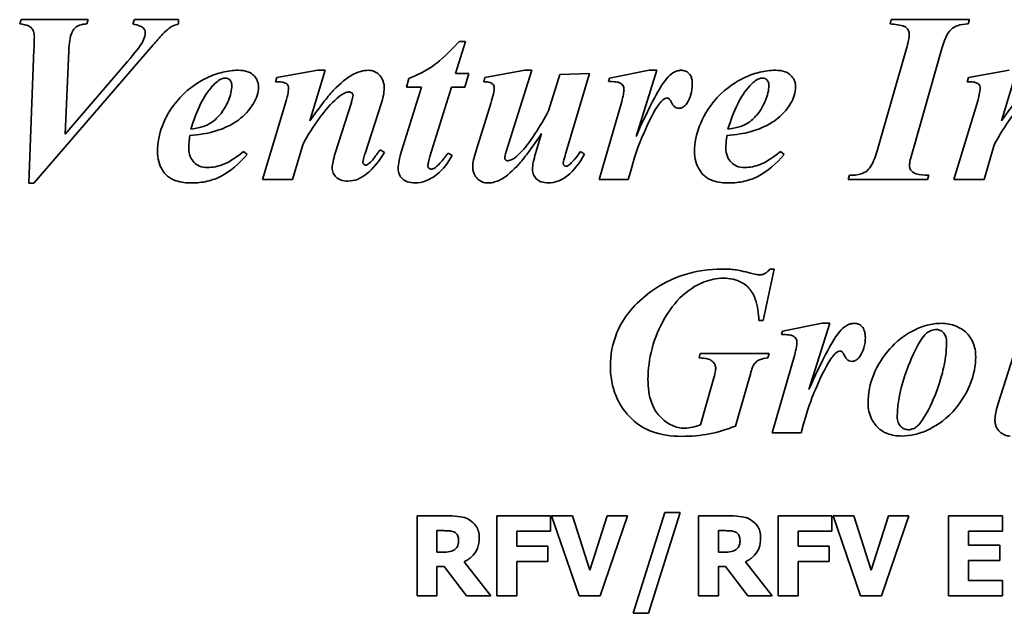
# Model space of a CAD drawing. Header units: millimetres. Extents: x 287 to 973, y 252 to 639.
# Tile 4 of 11: x 510 to 633, y 457 to 531. Entities that reach past the tile are written whole.
import ezdxf

# ---------------------------------------------------------------- set-up
doc = ezdxf.new("R2010")
doc.units = ezdxf.units.MM
doc.header["$LTSCALE"] = 3
doc.layers.add('Krawędzie widoczne(ISO)', color=7, linetype='Continuous', lineweight=35, true_color=0x262659)

msp = doc.modelspace()

# ---------------------------------------------------------------- linework, layer by layer
at = {"layer": 'Krawędzie widoczne(ISO)'}
for p, q in [((510.28, 530.91), (510.1, 530.37)), ((518.67, 530.91), (510.28, 530.91)), ((518.51, 530.37), (518.67, 530.91)), ((524.44, 530.91), (524.23, 530.37)), ((529.97, 530.91), (524.44, 530.91)), ((529.97, 530.37), (529.97, 530.91)), ((619.1, 530.91), (618.94, 530.37)), ((628.89, 530.91), (619.1, 530.91)), ((628.69, 530.37), (628.89, 530.91)), ((511.88, 527.18), (511.22, 510.45)), ((511.88, 510.45), (526.8, 527.78)), ((515.77, 516.59), (516.24, 527.02)), ((564.61, 524.17), (565.86, 528.19)), ((565.86, 528.19), (565.06, 528.19)), ((620.99, 527.31), (617.32, 514.5)), ((621.78, 514.5), (625.42, 527.31)), ((523.56, 525.66), (515.77, 516.59)), ((547.37, 524.58), (542.25, 523.7)), ((546.39, 518.26), (548.3, 524.58)), ((548.3, 524.58), (547.37, 524.58)), ((573.25, 524.58), (568.27, 523.7)), ((570.98, 514.57), (574.13, 524.58)), ((574.13, 524.58), (573.25, 524.58)), ((588.8, 524.58), (583.87, 523.6)), ((587.17, 516.3), (589.79, 524.58)), ((589.79, 524.58), (588.8, 524.58)), ((633.85, 524.58), (628.74, 523.7)), ((632.87, 518.26), (634.79, 524.58)), ((542.25, 523.7), (542.09, 523.14)), ((558.74, 523.57), (558.46, 522.47)), ((566.26, 524.17), (564.61, 524.17)), ((565.75, 522.47), (566.26, 524.17)), ((568.27, 523.7), (568.13, 523.14)), ((577.63, 524.04), (576.24, 519.53)), ((581.37, 524.17), (577.63, 524.04)), ((578.43, 514.37), (581.37, 524.17)), ((583.87, 523.6), (583.74, 523.18)), ((628.74, 523.7), (628.58, 523.14)), ((560.34, 522.47), (557.84, 514.48)), ((558.46, 522.47), (560.34, 522.47)), ((561.4, 513.81), (564.08, 522.47)), ((564.08, 522.47), (565.75, 522.47)), ((543.3, 520.35), (540.44, 510.91)), ((551.57, 520.55), (549.56, 514.22)), ((553.28, 514.17), (555.29, 520.38)), ((569.03, 520.45), (567.17, 514.55)), ((585.39, 520.68), (582.58, 510.91)), ((629.79, 520.35), (626.93, 510.91)), ((575.36, 516.69), (574.62, 514.19)), ((544.21, 510.91), (545.49, 515.28)), ((630.7, 510.91), (631.97, 515.28)), ((538.53, 514.04), (538.09, 514.42)), ((555.72, 514.32), (555.16, 514.65)), ((564.18, 513.91), (563.66, 514.24)), ((580.73, 514.08), (580.23, 514.42)), ((605.7, 514.04), (605.26, 514.42)), ((613.89, 511.45), (613.72, 510.91)), ((623.64, 510.91), (623.79, 511.45)), ((511.22, 510.45), (511.88, 510.45)), ((540.44, 510.91), (544.21, 510.91)), ((582.58, 510.91), (586.19, 510.91)), ((613.72, 510.91), (623.64, 510.91)), ((626.93, 510.91), (630.7, 510.91)), ((603.07, 493.31), (604.44, 499.73)), ((604.44, 499.73), (603.9, 499.73)), ((602.55, 493.31), (603.07, 493.31)), ((610.44, 492.95), (605.5, 491.97)), ((608.8, 484.67), (611.42, 492.95)), ((611.42, 492.95), (610.44, 492.95)), ((605.5, 491.97), (605.37, 491.54)), ((595.21, 489.16), (595.06, 488.62)), ((603.82, 489.16), (595.21, 489.16)), ((603.67, 488.62), (603.82, 489.16)), ((607.02, 489.04), (604.21, 479.27)), ((634.34, 488.82), (632.48, 482.92)), ((596.75, 485.56), (595.24, 480.27)), ((599.61, 480.11), (601.34, 486.07)), ((604.21, 479.27), (607.82, 479.27)), ((590.77, 469.32), (586.8, 456.7)), ((588.73, 456.7), (592.71, 469.32)), ((592.71, 469.32), (590.77, 469.32)), ((563.81, 468.87), (559.79, 468.87)), ((559.79, 468.87), (559.79, 458.87)), ((576.47, 468.87), (569.77, 468.87)), ((569.77, 468.87), (569.77, 458.87)), ((576.47, 466.97), (576.47, 468.87)), ((579.22, 468.87), (576.62, 468.87)), ((576.62, 468.87), (580.06, 458.87)), ((581.4, 462.09), (579.22, 468.87)), ((583.57, 468.87), (581.4, 462.09)), ((582.67, 458.87), (586.11, 468.87)), ((586.11, 468.87), (583.57, 468.87)), ((598.99, 468.87), (594.97, 468.87)), ((594.97, 468.87), (594.97, 458.87)), ((611.65, 468.87), (604.96, 468.87)), ((604.96, 468.87), (604.96, 458.87)), ((611.65, 466.97), (611.65, 468.87)), ((611.81, 468.87), (615.24, 458.87)), ((614.41, 468.87), (611.81, 468.87)), ((616.59, 462.09), (614.41, 468.87)), ((618.76, 468.87), (616.59, 462.09)), ((617.86, 458.87), (621.3, 468.87)), ((621.3, 468.87), (618.76, 468.87)), ((633.01, 468.87), (626.25, 468.87)), ((626.25, 468.87), (626.25, 458.87)), ((633.01, 466.97), (633.01, 468.87)), ((562.28, 464.34), (562.28, 467.03)), ((562.28, 467.03), (563.13, 467.03)), ((572.27, 466.97), (576.47, 466.97)), ((572.27, 465.08), (572.27, 466.97)), ((597.47, 464.34), (597.47, 467.03)), ((597.47, 467.03), (598.31, 467.03)), ((607.45, 465.08), (607.45, 466.97)), ((607.45, 466.97), (611.65, 466.97)), ((628.75, 465.21), (628.75, 466.97)), ((628.75, 466.97), (633.01, 466.97)), ((563.01, 464.34), (562.28, 464.34)), ((576.13, 465.08), (572.27, 465.08)), ((576.13, 463.17), (576.13, 465.08)), ((598.19, 464.34), (597.47, 464.34)), ((611.32, 465.08), (607.45, 465.08)), ((611.32, 463.17), (611.32, 465.08)), ((632.68, 465.21), (628.75, 465.21)), ((632.68, 463.3), (632.68, 465.21)), ((569.03, 458.87), (565.66, 463.13)), ((572.27, 463.17), (576.13, 463.17)), ((572.27, 458.87), (572.27, 463.17)), ((604.21, 458.87), (600.85, 463.13)), ((607.45, 458.87), (607.45, 463.17)), ((607.45, 463.17), (611.32, 463.17)), ((628.75, 460.78), (628.75, 463.3)), ((628.75, 463.3), (632.68, 463.3)), ((562.28, 462.54), (563.19, 462.54)), ((562.28, 458.87), (562.28, 462.54)), ((563.19, 462.54), (565.97, 458.87)), ((597.47, 458.87), (597.47, 462.54)), ((597.47, 462.54), (598.38, 462.54)), ((598.38, 462.54), (601.16, 458.87)), ((633.01, 460.78), (628.75, 460.78)), ((633.01, 458.87), (633.01, 460.78)), ((559.79, 458.87), (562.28, 458.87)), ((565.97, 458.87), (569.03, 458.87)), ((569.77, 458.87), (572.27, 458.87)), ((580.06, 458.87), (582.67, 458.87)), ((594.97, 458.87), (597.47, 458.87)), ((601.16, 458.87), (604.21, 458.87)), ((604.96, 458.87), (607.45, 458.87)), ((615.24, 458.87), (617.86, 458.87)), ((626.25, 458.87), (633.01, 458.87)), ((586.8, 456.7), (588.73, 456.7))]:
    msp.add_line(p, q, dxfattribs=at)
for points, knots in [([(510.1, 530.37), (510.52, 530.33), (510.91, 530.26), (511.4, 530.03), (511.51, 529.93), (511.68, 529.74), (511.76, 529.6), (511.9, 529.22), (511.93, 528.96), (511.93, 528.72)], [-0.1992118, -0.1992118, -0.1992118, -0.1992118, -0.1516795, -0.1516795, -0.1217165, -0.1217165, -0.0742322, -0.0742322, 0, 0, 0, 0]), ([(516.24, 527.02), (516.28, 527.94), (516.39, 528.74), (516.72, 529.52), (516.84, 529.69), (517.16, 530), (517.35, 530.12), (517.87, 530.32), (518.19, 530.37), (518.51, 530.37)], [-0.375762, -0.375762, -0.375762, -0.375762, -0.2301601, -0.2301601, -0.1659502, -0.1659502, -0.0955956, -0.0955956, 0, 0, 0, 0]), ([(524.23, 530.37), (524.56, 530.31), (524.91, 530.23), (525.32, 530.05), (525.45, 529.97), (525.63, 529.77), (525.7, 529.68), (525.78, 529.48), (525.8, 529.38), (525.8, 529.27)], [-0.2079064, -0.2079064, -0.2079064, -0.2079064, -0.1149102, -0.1149102, -0.0645977, -0.0645977, -0.031952, -0.031952, 0, 0, 0, 0]), ([(526.8, 527.78), (527.16, 528.21), (527.58, 528.68), (528.24, 529.36), (528.55, 529.65), (528.8, 529.84)], [-0.2378164, -0.2378164, -0.2378164, -0.2378164, -0.0966597, -0.0966597, 0, 0, 0, 0]), ([(528.8, 529.84), (528.96, 529.97), (529.13, 530.06), (529.52, 530.24), (529.74, 530.31), (529.97, 530.37)], [-0.1277721, -0.1277721, -0.1277721, -0.1277721, -0.0683533, -0.0683533, 0, 0, 0, 0]), ([(618.94, 530.37), (619.52, 530.33), (620.27, 530.25), (620.79, 530.04), (620.92, 529.98), (621.14, 529.76), (621.21, 529.65), (621.31, 529.39), (621.34, 529.24), (621.34, 529.09)], [-0.4248752, -0.4248752, -0.4248752, -0.4248752, -0.1383559, -0.1383559, -0.0839006, -0.0839006, -0.0454102, -0.0454102, 0, 0, 0, 0]), ([(625.42, 527.31), (625.61, 527.97), (625.85, 528.65), (626.29, 529.37), (626.44, 529.58), (626.76, 529.86), (626.98, 530.03), (627.76, 530.31), (628.24, 530.37), (628.69, 530.37)], [-0.7774323, -0.7774323, -0.7774323, -0.7774323, -0.4024771, -0.4024771, -0.2498261, -0.2498261, -0.1358414, -0.1358414, 0, 0, 0, 0]), ([(511.93, 528.72), (511.93, 528.68), (511.92, 528.43), (511.9, 527.96), (511.89, 527.5), (511.88, 527.18)], [-0.1371577, -0.1371577, -0.1371577, -0.1371577, -0.0958801, -0.0958801, 0, 0, 0, 0]), ([(525.8, 529.27), (525.8, 529.09), (525.76, 528.9), (525.61, 528.41), (525.47, 528.15), (525.19, 527.61), (524.51, 526.76), (523.56, 525.66)], [-0.5306573, -0.5306573, -0.5306573, -0.5306573, -0.4962916, -0.4962916, -0.4364403, -0.4364403, 0, 0, 0, 0]), ([(621.34, 529.09), (621.34, 528.85), (621.3, 528.58), (621.19, 528.01), (621.09, 527.64), (620.99, 527.31)], [-0.1747619, -0.1747619, -0.1747619, -0.1747619, -0.103463, -0.103463, 0, 0, 0, 0]), ([(565.06, 528.19), (563.31, 526.26), (562.32, 525.51), (560.9, 524.51), (559.83, 523.99), (558.74, 523.57)], [-0.5204092, -0.5204092, -0.5204092, -0.5204092, -0.3508258, -0.3508258, 0, 0, 0, 0]), ([(537.43, 524.58), (536.77, 524.58), (536.12, 524.5), (534.81, 524.18), (534.15, 523.94), (532.63, 523.21), (531.34, 522.45), (528.93, 519.87), (528.28, 518.5), (527.54, 516.6), (527.32, 515.52), (527.32, 514.4)], [-1.228759, -1.228759, -1.228759, -1.228759, -1.055513, -1.055513, -0.873161, -0.873161, -0.610676, -0.610676, -0.335466, -0.335466, 0, 0, 0, 0]), ([(539.95, 522.51), (539.95, 522.66), (539.94, 522.81), (539.88, 523.1), (539.83, 523.23), (539.67, 523.6), (539.51, 523.81), (539.21, 524.08), (539.01, 524.26), (538.26, 524.54), (537.84, 524.58), (537.43, 524.58)], [-0.6846461, -0.6846461, -0.6846461, -0.6846461, -0.5632578, -0.5632578, -0.4480448, -0.4480448, -0.2376003, -0.2376003, -0.1217562, -0.1217562, 0, 0, 0, 0]), ([(553.71, 524.58), (553.39, 524.58), (553.08, 524.53), (552.3, 524.32), (551.92, 524.13), (551.03, 523.67), (550.19, 522.95), (549.31, 522.05)], [-0.4978925, -0.4978925, -0.4978925, -0.4978925, -0.4510378, -0.4510378, -0.3775823, -0.3775823, 0, 0, 0, 0]), ([(555.68, 522.36), (555.68, 522.54), (555.67, 522.72), (555.6, 523.07), (555.55, 523.23), (555.38, 523.63), (555.22, 523.85), (554.84, 524.22), (554.65, 524.35), (554.2, 524.54), (553.96, 524.58), (553.71, 524.58)], [-0.3473256, -0.3473256, -0.3473256, -0.3473256, -0.2884396, -0.2884396, -0.2338179, -0.2338179, -0.1457627, -0.1457627, -0.0746577, -0.0746577, 0, 0, 0, 0]), ([(592.86, 524.58), (592.71, 524.58), (592.57, 524.56), (592.28, 524.49), (592.14, 524.44), (591.7, 524.22), (591.43, 524), (591.19, 523.75)], [-0.191348, -0.191348, -0.191348, -0.191348, -0.1478674, -0.1478674, -0.1028004, -0.1028004, 0, 0, 0, 0]), ([(594.21, 522.85), (594.21, 523.02), (594.2, 523.19), (594.15, 523.51), (594.11, 523.65), (593.95, 524), (593.84, 524.14), (593.63, 524.34), (593.51, 524.43), (593.2, 524.55), (593.03, 524.58), (592.86, 524.58)], [-0.1940248, -0.1940248, -0.1940248, -0.1940248, -0.1645866, -0.1645866, -0.1389763, -0.1389763, -0.098568, -0.098568, -0.0523338, -0.0523338, 0, 0, 0, 0]), ([(604.61, 524.58), (603.95, 524.58), (603.3, 524.5), (601.98, 524.18), (601.33, 523.94), (599.8, 523.21), (598.51, 522.45), (596.11, 519.87), (595.46, 518.5), (594.72, 516.6), (594.49, 515.52), (594.49, 514.4)], [-1.228759, -1.228759, -1.228759, -1.228759, -1.055513, -1.055513, -0.873161, -0.873161, -0.610676, -0.610676, -0.335466, -0.335466, 0, 0, 0, 0]), ([(607.12, 522.51), (607.12, 522.66), (607.11, 522.81), (607.05, 523.1), (607.01, 523.23), (606.84, 523.6), (606.68, 523.81), (606.39, 524.08), (606.18, 524.26), (605.44, 524.54), (605.01, 524.58), (604.61, 524.58)], [-0.6846461, -0.6846461, -0.6846461, -0.6846461, -0.5632578, -0.5632578, -0.4480448, -0.4480448, -0.2376003, -0.2376003, -0.1217562, -0.1217562, 0, 0, 0, 0]), ([(534.21, 522.62), (534.4, 522.83), (534.6, 523.03), (534.99, 523.33), (535.19, 523.45), (535.52, 523.57), (535.66, 523.6), (535.8, 523.6)], [-0.1897526, -0.1897526, -0.1897526, -0.1897526, -0.1069357, -0.1069357, -0.0417403, -0.0417403, 0, 0, 0, 0]), ([(535.8, 523.6), (535.91, 523.6), (536.03, 523.58), (536.23, 523.5), (536.31, 523.44), (536.43, 523.32), (536.5, 523.24), (536.6, 522.99), (536.62, 522.85), (536.62, 522.72)], [-0.2132499, -0.2132499, -0.2132499, -0.2132499, -0.1425627, -0.1425627, -0.0811032, -0.0811032, -0.0404428, -0.0404428, 0, 0, 0, 0]), ([(591.19, 523.75), (590.63, 523.17), (589.99, 522.08), (588.71, 519.69), (587.85, 517.84), (587.17, 516.3)], [-0.8064157, -0.8064157, -0.8064157, -0.8064157, -0.5068713, -0.5068713, 0, 0, 0, 0]), ([(601.39, 522.62), (601.57, 522.83), (601.78, 523.03), (602.17, 523.33), (602.36, 523.45), (602.7, 523.57), (602.83, 523.6), (602.97, 523.6)], [-0.1897526, -0.1897526, -0.1897526, -0.1897526, -0.1069357, -0.1069357, -0.0417403, -0.0417403, 0, 0, 0, 0]), ([(602.97, 523.6), (603.09, 523.6), (603.2, 523.58), (603.4, 523.5), (603.48, 523.44), (603.6, 523.32), (603.67, 523.24), (603.77, 522.99), (603.79, 522.85), (603.79, 522.72)], [-0.2132499, -0.2132499, -0.2132499, -0.2132499, -0.1425627, -0.1425627, -0.0811032, -0.0811032, -0.0404428, -0.0404428, 0, 0, 0, 0]), ([(536.62, 522.72), (536.62, 522.07), (536.45, 521.42), (536.02, 520.39), (535.66, 519.62), (534.84, 518.69), (534.39, 518.22), (533.48, 517.69), (532.88, 517.42), (531.5, 517.21)], [-6.211768, -6.211768, -6.211768, -6.211768, -3.252357, -3.252357, -1.164958, -1.164958, -0.41972, -0.41972, 0, 0, 0, 0]), ([(531.5, 517.21), (531.82, 518.28), (532.22, 519.37), (533.12, 521.17), (533.61, 521.96), (534.21, 522.62)], [-0.6037351, -0.6037351, -0.6037351, -0.6037351, -0.2687179, -0.2687179, 0, 0, 0, 0]), ([(539.33, 520.42), (539.53, 520.74), (539.69, 521.08), (539.9, 521.79), (539.95, 522.15), (539.95, 522.51)], [-0.2221561, -0.2221561, -0.2221561, -0.2221561, -0.1084602, -0.1084602, 0, 0, 0, 0]), ([(542.09, 523.14), (542.37, 523.14), (542.67, 523.14), (543.02, 523.09), (543.17, 523.06), (543.41, 522.94), (543.48, 522.89), (543.58, 522.79), (543.63, 522.73), (543.71, 522.54), (543.72, 522.44), (543.72, 522.34)], [-0.4161438, -0.4161438, -0.4161438, -0.4161438, -0.2082954, -0.2082954, -0.1097549, -0.1097549, -0.0606192, -0.0606192, -0.0301452, -0.0301452, 0, 0, 0, 0]), ([(543.72, 522.34), (543.72, 522.11), (543.67, 521.82), (543.53, 521.16), (543.41, 520.73), (543.3, 520.35)], [-0.2008489, -0.2008489, -0.2008489, -0.2008489, -0.1187848, -0.1187848, 0, 0, 0, 0]), ([(555.29, 520.38), (555.41, 520.73), (555.51, 521.1), (555.64, 521.75), (555.68, 522.06), (555.68, 522.36)], [-0.200432, -0.200432, -0.200432, -0.200432, -0.0900148, -0.0900148, 0, 0, 0, 0]), ([(568.13, 523.14), (568.31, 523.14), (568.52, 523.14), (568.85, 523.09), (568.94, 523.06), (569.12, 522.97), (569.2, 522.92), (569.34, 522.78), (569.37, 522.71), (569.43, 522.57), (569.44, 522.48), (569.44, 522.39)], [-0.0972648, -0.0972648, -0.0972648, -0.0972648, -0.07652705, -0.07652705, -0.05940853, -0.05940853, -0.0436281, -0.0436281, -0.02707134, -0.02707134, 0, 0, 0, 0]), ([(569.44, 522.39), (569.44, 522.2), (569.4, 521.93), (569.26, 521.27), (569.14, 520.83), (569.03, 520.45)], [-0.2015755, -0.2015755, -0.2015755, -0.2015755, -0.1175559, -0.1175559, 0, 0, 0, 0]), ([(583.74, 523.18), (584.02, 523.18), (584.38, 523.17), (584.87, 523.11), (585, 523.08), (585.24, 522.97), (585.35, 522.89), (585.51, 522.72), (585.57, 522.64), (585.65, 522.41), (585.67, 522.27), (585.67, 522.13)], [-0.2037083, -0.2037083, -0.2037083, -0.2037083, -0.1486692, -0.1486692, -0.1086553, -0.1086553, -0.0723928, -0.0723928, -0.0416562, -0.0416562, 0, 0, 0, 0]), ([(585.67, 522.13), (585.67, 521.99), (585.64, 521.79), (585.54, 521.3), (585.46, 520.96), (585.39, 520.68)], [-0.1497107, -0.1497107, -0.1497107, -0.1497107, -0.0879704, -0.0879704, 0, 0, 0, 0]), ([(593.53, 520.45), (593.76, 520.78), (593.93, 521.15), (594.16, 521.96), (594.21, 522.41), (594.21, 522.85)], [-0.2550097, -0.2550097, -0.2550097, -0.2550097, -0.1328158, -0.1328158, 0, 0, 0, 0]), ([(603.79, 522.72), (603.79, 522.07), (603.62, 521.42), (603.2, 520.39), (602.83, 519.62), (602.01, 518.69), (601.56, 518.22), (600.65, 517.69), (600.06, 517.42), (598.67, 517.21)], [-6.211768, -6.211768, -6.211768, -6.211768, -3.252357, -3.252357, -1.164958, -1.164958, -0.41972, -0.41972, 0, 0, 0, 0]), ([(598.67, 517.21), (598.99, 518.28), (599.39, 519.37), (600.29, 521.17), (600.78, 521.96), (601.39, 522.62)], [-0.6037351, -0.6037351, -0.6037351, -0.6037351, -0.2687179, -0.2687179, 0, 0, 0, 0]), ([(606.5, 520.42), (606.7, 520.74), (606.86, 521.08), (607.07, 521.79), (607.12, 522.15), (607.12, 522.51)], [-0.2221561, -0.2221561, -0.2221561, -0.2221561, -0.1084602, -0.1084602, 0, 0, 0, 0]), ([(628.58, 523.14), (628.86, 523.14), (629.16, 523.14), (629.51, 523.09), (629.66, 523.06), (629.89, 522.94), (629.97, 522.89), (630.07, 522.79), (630.12, 522.73), (630.2, 522.54), (630.21, 522.44), (630.21, 522.34)], [-0.4161438, -0.4161438, -0.4161438, -0.4161438, -0.2082954, -0.2082954, -0.1097549, -0.1097549, -0.0606192, -0.0606192, -0.0301452, -0.0301452, 0, 0, 0, 0]), ([(630.21, 522.34), (630.2, 522.11), (630.15, 521.82), (630.01, 521.16), (629.9, 520.73), (629.79, 520.35)], [-0.2008489, -0.2008489, -0.2008489, -0.2008489, -0.1187848, -0.1187848, 0, 0, 0, 0]), ([(545.49, 515.28), (546.12, 516.44), (546.83, 517.61), (548.26, 519.54), (548.99, 520.38), (549.8, 521.1)], [-0.7213617, -0.7213617, -0.7213617, -0.7213617, -0.3251941, -0.3251941, 0, 0, 0, 0]), ([(549.31, 522.05), (548.91, 521.62), (548.45, 521.04), (547.53, 519.85), (546.92, 519.01), (546.39, 518.26)], [-0.4494158, -0.4494158, -0.4494158, -0.4494158, -0.2776238, -0.2776238, 0, 0, 0, 0]), ([(549.8, 521.1), (550.18, 521.43), (550.55, 521.68), (551.02, 521.84), (551.15, 521.87), (551.29, 521.87)], [-0.1479695, -0.1479695, -0.1479695, -0.1479695, -0.0404399, -0.0404399, 0, 0, 0, 0]), ([(551.29, 521.87), (551.33, 521.87), (551.37, 521.87), (551.45, 521.85), (551.49, 521.83), (551.6, 521.78), (551.65, 521.74), (551.71, 521.67), (551.74, 521.63), (551.77, 521.55), (551.78, 521.51), (551.78, 521.46)], [-0.05561786, -0.05561786, -0.05561786, -0.05561786, -0.04808331, -0.04808331, -0.04080598, -0.04080598, -0.02706632, -0.02706632, -0.01340077, -0.01340077, 0, 0, 0, 0]), ([(551.78, 521.46), (551.78, 521.35), (551.76, 521.21), (551.68, 520.91), (551.62, 520.72), (551.57, 520.55)], [-0.09345055, -0.09345055, -0.09345055, -0.09345055, -0.05423203, -0.05423203, 0, 0, 0, 0]), ([(586.19, 510.91), (587.09, 514.1), (587.44, 515.06), (588.12, 516.68), (588.93, 518.57), (590.02, 520.37), (590.3, 520.66), (590.55, 520.9), (590.65, 520.98), (590.75, 521.04)], [-0.3211236, -0.3211236, -0.3211236, -0.3211236, -0.1898487, -0.1898487, -0.0911938, -0.0911938, -0.0335857, -0.0335857, 0, 0, 0, 0]), ([(590.75, 521.04), (590.8, 521.06), (590.85, 521.08), (590.95, 521.11), (591, 521.12), (591.04, 521.12)], [-0.03066802, -0.03066802, -0.03066802, -0.03066802, -0.01406282, -0.01406282, 0, 0, 0, 0]), ([(591.04, 521.12), (591.08, 521.12), (591.11, 521.11), (591.17, 521.1), (591.2, 521.08), (591.26, 521.05), (591.28, 521.03), (591.39, 520.94), (591.52, 520.72), (591.73, 520.33), (591.8, 520.2), (592, 520), (592.09, 519.94), (592.31, 519.85), (592.44, 519.83), (592.56, 519.83)], [-0.5711365, -0.5711365, -0.5711365, -0.5711365, -0.4968443, -0.4968443, -0.4189069, -0.4189069, -0.3569699, -0.3569699, -0.1232072, -0.1232072, -0.0715777, -0.0715777, -0.0381327, -0.0381327, 0, 0, 0, 0]), ([(631.97, 515.28), (632.6, 516.44), (633.31, 517.61), (634.74, 519.54), (635.48, 520.38), (636.29, 521.1)], [-0.7213617, -0.7213617, -0.7213617, -0.7213617, -0.3251941, -0.3251941, 0, 0, 0, 0]), ([(635.8, 522.05), (635.4, 521.62), (634.94, 521.04), (634.02, 519.85), (633.41, 519.01), (632.87, 518.26)], [-0.4494158, -0.4494158, -0.4494158, -0.4494158, -0.2776238, -0.2776238, 0, 0, 0, 0]), ([(534.26, 516.89), (536.02, 517.37), (537.05, 518.08), (538.21, 518.92), (538.83, 519.61), (539.33, 520.42)], [-0.4286215, -0.4286215, -0.4286215, -0.4286215, -0.2839935, -0.2839935, 0, 0, 0, 0]), ([(592.56, 519.83), (592.65, 519.83), (592.74, 519.84), (592.91, 519.89), (593, 519.93), (593.26, 520.1), (593.41, 520.27), (593.53, 520.45)], [-0.1190473, -0.1190473, -0.1190473, -0.1190473, -0.0922739, -0.0922739, -0.0646918, -0.0646918, 0, 0, 0, 0]), ([(601.44, 516.89), (603.19, 517.37), (604.23, 518.08), (605.39, 518.92), (606.01, 519.61), (606.5, 520.42)], [-0.4286215, -0.4286215, -0.4286215, -0.4286215, -0.2839935, -0.2839935, 0, 0, 0, 0]), ([(576.24, 519.53), (575.72, 518.55), (575.14, 517.55), (574.05, 515.89), (573.5, 515.14), (572.91, 514.48)], [-0.598089, -0.598089, -0.598089, -0.598089, -0.2642109, -0.2642109, 0, 0, 0, 0]), ([(531.24, 514.86), (531.24, 515.09), (531.25, 515.34), (531.3, 515.86), (531.33, 516.16), (531.37, 516.45)], [-0.1565889, -0.1565889, -0.1565889, -0.1565889, -0.0872414, -0.0872414, 0, 0, 0, 0]), ([(531.37, 516.45), (531.91, 516.49), (532.47, 516.55), (533.42, 516.69), (533.86, 516.78), (534.26, 516.89)], [-0.2882308, -0.2882308, -0.2882308, -0.2882308, -0.12621, -0.12621, 0, 0, 0, 0]), ([(572.6, 512.93), (572.96, 513.34), (573.4, 513.93), (574.26, 515.1), (574.85, 515.94), (575.36, 516.69)], [-0.4330656, -0.4330656, -0.4330656, -0.4330656, -0.2721817, -0.2721817, 0, 0, 0, 0]), ([(598.41, 514.86), (598.41, 515.09), (598.43, 515.34), (598.47, 515.86), (598.5, 516.16), (598.54, 516.45)], [-0.1565889, -0.1565889, -0.1565889, -0.1565889, -0.0872414, -0.0872414, 0, 0, 0, 0]), ([(598.54, 516.45), (599.08, 516.49), (599.64, 516.55), (600.59, 516.69), (601.03, 516.78), (601.44, 516.89)], [-0.2882308, -0.2882308, -0.2882308, -0.2882308, -0.12621, -0.12621, 0, 0, 0, 0]), ([(533.59, 512.43), (533.25, 512.43), (532.9, 512.48), (532.32, 512.72), (532.09, 512.88), (531.74, 513.23), (531.56, 513.46), (531.29, 514.13), (531.24, 514.49), (531.24, 514.86)], [-0.5202129, -0.5202129, -0.5202129, -0.5202129, -0.3524179, -0.3524179, -0.2158179, -0.2158179, -0.1096815, -0.1096815, 0, 0, 0, 0]), ([(600.77, 512.43), (600.42, 512.43), (600.08, 512.48), (599.49, 512.72), (599.27, 512.88), (598.91, 513.23), (598.73, 513.46), (598.47, 514.13), (598.41, 514.49), (598.41, 514.86)], [-0.5202129, -0.5202129, -0.5202129, -0.5202129, -0.3524179, -0.3524179, -0.2158179, -0.2158179, -0.1096815, -0.1096815, 0, 0, 0, 0]), ([(527.32, 514.4), (527.32, 513.99), (527.37, 513.58), (527.59, 512.79), (527.75, 512.43), (528.26, 511.62), (528.53, 511.39), (528.89, 511.09), (529.25, 510.9), (530.27, 510.56), (530.99, 510.5), (531.66, 510.5)], [-0.3688304, -0.3688304, -0.3688304, -0.3688304, -0.3546149, -0.3546149, -0.3407771, -0.3407771, -0.3219657, -0.3219657, -0.2014899, -0.2014899, 0, 0, 0, 0]), ([(531.66, 510.5), (532.29, 510.5), (532.91, 510.56), (534.24, 510.87), (534.8, 511.1), (536.41, 511.92), (537.53, 512.92), (538.53, 514.04)], [-0.7445696, -0.7445696, -0.7445696, -0.7445696, -0.6085463, -0.6085463, -0.4502713, -0.4502713, 0, 0, 0, 0]), ([(538.09, 514.42), (536.79, 513.37), (535.98, 512.98), (534.9, 512.56), (534.26, 512.43), (533.59, 512.43)], [-0.3495432, -0.3495432, -0.3495432, -0.3495432, -0.1992159, -0.1992159, 0, 0, 0, 0]), ([(549.56, 514.22), (549.45, 513.88), (549.35, 513.5), (549.23, 512.91), (549.18, 512.62), (549.18, 512.38)], [-0.1829161, -0.1829161, -0.1829161, -0.1829161, -0.074158, -0.074158, 0, 0, 0, 0]), ([(551.14, 510.73), (551.55, 510.73), (551.95, 510.8), (552.75, 511.11), (553.13, 511.35), (554.34, 512.3), (555.08, 513.27), (555.72, 514.32)], [-0.6565687, -0.6565687, -0.6565687, -0.6565687, -0.5184327, -0.5184327, -0.3669549, -0.3669549, 0, 0, 0, 0]), ([(553.02, 513.11), (553.02, 513.21), (553.06, 513.38), (553.14, 513.71), (553.22, 513.97), (553.28, 514.17)], [-0.1036539, -0.1036539, -0.1036539, -0.1036539, -0.0655189, -0.0655189, 0, 0, 0, 0]), ([(554.74, 514.04), (554.57, 513.81), (554.39, 513.58), (554.04, 513.18), (553.86, 513), (553.67, 512.85)], [-0.1591521, -0.1591521, -0.1591521, -0.1591521, -0.0729615, -0.0729615, 0, 0, 0, 0]), ([(555.16, 514.65), (555.08, 514.53), (554.99, 514.41), (554.85, 514.22), (554.79, 514.12), (554.74, 514.04)], [-0.07122123, -0.07122123, -0.07122123, -0.07122123, -0.02847012, -0.02847012, 0, 0, 0, 0]), ([(557.84, 514.48), (557.72, 514.09), (557.61, 513.67), (557.48, 512.95), (557.43, 512.61), (557.43, 512.29)], [-0.2199225, -0.2199225, -0.2199225, -0.2199225, -0.0959956, -0.0959956, 0, 0, 0, 0]), ([(559.54, 510.5), (560.01, 510.5), (560.46, 510.59), (561.33, 510.93), (561.81, 511.2), (563.05, 512.18), (563.68, 513.04), (564.18, 513.91)], [-0.6448469, -0.6448469, -0.6448469, -0.6448469, -0.4732827, -0.4732827, -0.3005123, -0.3005123, 0, 0, 0, 0]), ([(561.14, 512.59), (561.14, 512.76), (561.17, 512.94), (561.26, 513.34), (561.33, 513.59), (561.4, 513.81)], [-0.1211799, -0.1211799, -0.1211799, -0.1211799, -0.0713406, -0.0713406, 0, 0, 0, 0]), ([(563.66, 514.24), (563.4, 513.87), (563.11, 513.49), (562.6, 512.91), (562.35, 512.64), (562.09, 512.44)], [-0.233725, -0.233725, -0.233725, -0.233725, -0.0986268, -0.0986268, 0, 0, 0, 0]), ([(567.17, 514.55), (567.05, 514.18), (566.93, 513.79), (566.79, 513.12), (566.75, 512.81), (566.75, 512.52)], [-0.2034179, -0.2034179, -0.2034179, -0.2034179, -0.0865957, -0.0865957, 0, 0, 0, 0]), ([(570.75, 513.6), (570.75, 513.7), (570.77, 513.84), (570.85, 514.16), (570.92, 514.38), (570.98, 514.57)], [-0.100765, -0.100765, -0.100765, -0.100765, -0.0584623, -0.0584623, 0, 0, 0, 0]), ([(570.85, 513.39), (570.83, 513.4), (570.81, 513.42), (570.79, 513.45), (570.78, 513.47), (570.76, 513.53), (570.75, 513.56), (570.75, 513.6)], [-0.02437724, -0.02437724, -0.02437724, -0.02437724, -0.01770745, -0.01770745, -0.01130968, -0.01130968, 0, 0, 0, 0]), ([(572.91, 514.48), (572.63, 514.18), (572.29, 513.85), (571.8, 513.5), (571.62, 513.39), (571.34, 513.3), (571.23, 513.28), (571.13, 513.28)], [-0.2137635, -0.2137635, -0.2137635, -0.2137635, -0.0899896, -0.0899896, -0.0315516, -0.0315516, 0, 0, 0, 0]), ([(574.62, 514.19), (574.51, 513.83), (574.4, 513.45), (574.27, 512.79), (574.23, 512.48), (574.23, 512.18)], [-0.2023507, -0.2023507, -0.2023507, -0.2023507, -0.0884667, -0.0884667, 0, 0, 0, 0]), ([(576.21, 510.5), (576.62, 510.5), (577.03, 510.57), (577.83, 510.88), (578.22, 511.11), (579.42, 512.06), (580.13, 513.03), (580.73, 514.08)], [-0.6531867, -0.6531867, -0.6531867, -0.6531867, -0.5130347, -0.5130347, -0.3619517, -0.3619517, 0, 0, 0, 0]), ([(578.07, 512.93), (578.07, 512.99), (578.1, 513.15), (578.23, 513.68), (578.35, 514.08), (578.43, 514.37)], [-0.1603165, -0.1603165, -0.1603165, -0.1603165, -0.0913805, -0.0913805, 0, 0, 0, 0]), ([(580.23, 514.42), (579.98, 514.07), (579.7, 513.7), (579.23, 513.14), (579.01, 512.91), (578.8, 512.75)], [-0.1872972, -0.1872972, -0.1872972, -0.1872972, -0.0782618, -0.0782618, 0, 0, 0, 0]), ([(594.49, 514.4), (594.49, 513.99), (594.54, 513.58), (594.76, 512.79), (594.93, 512.43), (595.44, 511.62), (595.71, 511.39), (596.06, 511.09), (596.42, 510.9), (597.44, 510.56), (598.17, 510.5), (598.84, 510.5)], [-0.3688304, -0.3688304, -0.3688304, -0.3688304, -0.3546149, -0.3546149, -0.3407771, -0.3407771, -0.3219657, -0.3219657, -0.2014899, -0.2014899, 0, 0, 0, 0]), ([(598.84, 510.5), (599.46, 510.5), (600.09, 510.56), (601.41, 510.87), (601.97, 511.1), (603.59, 511.92), (604.7, 512.92), (605.7, 514.04)], [-0.7445696, -0.7445696, -0.7445696, -0.7445696, -0.6085463, -0.6085463, -0.4502713, -0.4502713, 0, 0, 0, 0]), ([(605.26, 514.42), (603.96, 513.37), (603.16, 512.98), (602.07, 512.56), (601.43, 512.43), (600.77, 512.43)], [-0.3495432, -0.3495432, -0.3495432, -0.3495432, -0.1992159, -0.1992159, 0, 0, 0, 0]), ([(617.32, 514.5), (617.12, 513.82), (616.87, 513.13), (616.34, 512.26), (616.16, 512.09), (615.85, 511.84), (615.6, 511.72), (614.88, 511.49), (614.36, 511.45), (613.89, 511.45)], [-0.31999, -0.31999, -0.31999, -0.31999, -0.2636309, -0.2636309, -0.2248318, -0.2248318, -0.1428254, -0.1428254, 0, 0, 0, 0]), ([(621.37, 512.69), (621.37, 512.85), (621.41, 513.1), (621.55, 513.73), (621.67, 514.15), (621.78, 514.5)], [-0.1937313, -0.1937313, -0.1937313, -0.1937313, -0.1104222, -0.1104222, 0, 0, 0, 0]), ([(549.18, 512.38), (549.18, 512.26), (549.19, 512.15), (549.23, 511.94), (549.26, 511.84), (549.39, 511.54), (549.51, 511.38), (549.77, 511.13), (549.94, 510.99), (550.51, 510.77), (550.83, 510.73), (551.14, 510.73)], [-0.4447939, -0.4447939, -0.4447939, -0.4447939, -0.3764154, -0.3764154, -0.3110051, -0.3110051, -0.1826181, -0.1826181, -0.0935196, -0.0935196, 0, 0, 0, 0]), ([(553.36, 512.72), (553.34, 512.72), (553.32, 512.72), (553.29, 512.73), (553.27, 512.74), (553.2, 512.78), (553.16, 512.81), (553.1, 512.88), (553.07, 512.93), (553.03, 513.02), (553.02, 513.06), (553.02, 513.11)], [-0.05299147, -0.05299147, -0.05299147, -0.05299147, -0.04814797, -0.04814797, -0.04298982, -0.04298982, -0.02991444, -0.02991444, -0.01447669, -0.01447669, 0, 0, 0, 0]), ([(553.67, 512.85), (553.62, 512.81), (553.56, 512.77), (553.45, 512.73), (553.41, 512.72), (553.36, 512.72)], [-0.03423187, -0.03423187, -0.03423187, -0.03423187, -0.01359658, -0.01359658, 0, 0, 0, 0]), ([(557.43, 512.29), (557.43, 512.17), (557.44, 512.04), (557.49, 511.79), (557.53, 511.68), (557.67, 511.36), (557.79, 511.18), (558.06, 510.92), (558.24, 510.77), (558.86, 510.54), (559.2, 510.5), (559.54, 510.5)], [-0.5064944, -0.5064944, -0.5064944, -0.5064944, -0.4223526, -0.4223526, -0.342764, -0.342764, -0.1966931, -0.1966931, -0.1008943, -0.1008943, 0, 0, 0, 0]), ([(561.57, 512.23), (561.53, 512.23), (561.49, 512.23), (561.42, 512.25), (561.39, 512.26), (561.31, 512.31), (561.26, 512.34), (561.2, 512.4), (561.18, 512.44), (561.15, 512.51), (561.14, 512.55), (561.14, 512.59)], [-0.05769548, -0.05769548, -0.05769548, -0.05769548, -0.0480442, -0.0480442, -0.0385285, -0.0385285, -0.02388626, -0.02388626, -0.01196681, -0.01196681, 0, 0, 0, 0]), ([(562.09, 512.44), (562.01, 512.37), (561.92, 512.32), (561.74, 512.25), (561.65, 512.23), (561.57, 512.23)], [-0.05775888, -0.05775888, -0.05775888, -0.05775888, -0.02593701, -0.02593701, 0, 0, 0, 0]), ([(566.75, 512.52), (566.75, 512.37), (566.76, 512.21), (566.82, 511.92), (566.86, 511.78), (567.02, 511.41), (567.17, 511.2), (567.53, 510.86), (567.72, 510.73), (568.17, 510.54), (568.41, 510.5), (568.66, 510.5)], [-0.3141795, -0.3141795, -0.3141795, -0.3141795, -0.2673241, -0.2673241, -0.2233414, -0.2233414, -0.1453083, -0.1453083, -0.0745191, -0.0745191, 0, 0, 0, 0]), ([(568.66, 510.5), (568.94, 510.5), (569.22, 510.54), (569.92, 510.74), (570.25, 510.92), (571.01, 511.33), (571.76, 512.02), (572.6, 512.93)], [-0.4899877, -0.4899877, -0.4899877, -0.4899877, -0.4435867, -0.4435867, -0.371449, -0.371449, 0, 0, 0, 0]), ([(571.13, 513.28), (571.07, 513.28), (571.02, 513.28), (570.93, 513.32), (570.88, 513.35), (570.85, 513.39)], [-0.03121584, -0.03121584, -0.03121584, -0.03121584, -0.0155708, -0.0155708, 0, 0, 0, 0]), ([(578.41, 512.57), (578.39, 512.57), (578.37, 512.58), (578.32, 512.59), (578.3, 512.6), (578.25, 512.62), (578.21, 512.65), (578.13, 512.75), (578.1, 512.79), (578.08, 512.87), (578.07, 512.9), (578.07, 512.93)], [-0.07678357, -0.07678357, -0.07678357, -0.07678357, -0.06189637, -0.06189637, -0.04679032, -0.04679032, -0.02421718, -0.02421718, -0.01004961, -0.01004961, 0, 0, 0, 0]), ([(578.8, 512.75), (578.74, 512.69), (578.66, 512.64), (578.53, 512.58), (578.47, 512.57), (578.41, 512.57)], [-0.04418821, -0.04418821, -0.04418821, -0.04418821, -0.01724222, -0.01724222, 0, 0, 0, 0]), ([(621.8, 511.85), (621.72, 511.91), (621.65, 511.97), (621.53, 512.11), (621.48, 512.19), (621.39, 512.41), (621.37, 512.55), (621.37, 512.69)], [-0.0982451, -0.0982451, -0.0982451, -0.0982451, -0.06962249, -0.06962249, -0.04224787, -0.04224787, 0, 0, 0, 0]), ([(574.23, 512.18), (574.23, 512.06), (574.24, 511.94), (574.28, 511.72), (574.32, 511.61), (574.44, 511.32), (574.55, 511.16), (574.83, 510.89), (575.01, 510.76), (575.57, 510.54), (575.89, 510.5), (576.21, 510.5)], [-0.3804498, -0.3804498, -0.3804498, -0.3804498, -0.325239, -0.325239, -0.2732882, -0.2732882, -0.1795337, -0.1795337, -0.0951026, -0.0951026, 0, 0, 0, 0]), ([(623.79, 511.45), (623.15, 511.46), (622.6, 511.52), (622.06, 511.7), (621.91, 511.77), (621.8, 511.85)], [-0.1721824, -0.1721824, -0.1721824, -0.1721824, -0.0440577, -0.0440577, 0, 0, 0, 0]), ([(597.94, 499.73), (596.33, 499.73), (594.74, 499.51), (591.69, 498.54), (590.29, 497.82), (589, 496.89)], [-0.9610068, -0.9610068, -0.9610068, -0.9610068, -0.4771461, -0.4771461, 0, 0, 0, 0]), ([(599.56, 499.65), (599.3, 499.68), (599.04, 499.7), (598.5, 499.72), (598.22, 499.73), (597.94, 499.73)], [-0.1618507, -0.1618507, -0.1618507, -0.1618507, -0.0836742, -0.0836742, 0, 0, 0, 0]), ([(601.47, 499.22), (601.1, 499.32), (600.68, 499.42), (600.08, 499.55), (599.78, 499.61), (599.56, 499.65)], [-0.1861237, -0.1861237, -0.1861237, -0.1861237, -0.0688611, -0.0688611, 0, 0, 0, 0]), ([(602.68, 499.01), (602.55, 499.01), (602.37, 499.04), (601.97, 499.11), (601.7, 499.17), (601.47, 499.22)], [-0.1198084, -0.1198084, -0.1198084, -0.1198084, -0.0722359, -0.0722359, 0, 0, 0, 0]), ([(603.9, 499.73), (603.79, 499.59), (603.66, 499.45), (603.4, 499.24), (603.27, 499.16), (602.98, 499.04), (602.83, 499.01), (602.68, 499.01)], [-0.1475275, -0.1475275, -0.1475275, -0.1475275, -0.0934435, -0.0934435, -0.0470034, -0.0470034, 0, 0, 0, 0]), ([(588.67, 485.91), (588.67, 487.22), (588.84, 488.52), (589.57, 491.28), (590.16, 492.5), (591.29, 494.53), (592.05, 495.59), (594.03, 497.38), (595.06, 497.88), (596.45, 498.42), (597.25, 498.59), (598.07, 498.59)], [-0.9183833, -0.9183833, -0.9183833, -0.9183833, -0.7885294, -0.7885294, -0.6362319, -0.6362319, -0.4496473, -0.4496473, -0.2465937, -0.2465937, 0, 0, 0, 0]), ([(598.07, 498.59), (598.49, 498.59), (598.9, 498.55), (599.68, 498.37), (600.03, 498.25), (600.83, 497.81), (601.13, 497.52), (601.66, 496.94), (601.91, 496.46), (602.39, 495.13), (602.51, 494.18), (602.55, 493.31)], [-0.6099318, -0.6099318, -0.6099318, -0.6099318, -0.5510457, -0.5510457, -0.4978443, -0.4978443, -0.4221382, -0.4221382, -0.2628869, -0.2628869, 0, 0, 0, 0]), ([(589, 496.89), (588.06, 496.2), (587.19, 495.41), (585.76, 493.68), (585.2, 492.78), (584.22, 490.43), (583.97, 489.01), (583.97, 487.54)], [-1.112712, -1.112712, -1.112712, -1.112712, -0.762553, -0.762553, -0.439827, -0.439827, 0, 0, 0, 0]), ([(614.49, 492.95), (614.35, 492.95), (614.2, 492.93), (613.92, 492.86), (613.78, 492.81), (613.33, 492.59), (613.06, 492.36), (612.82, 492.12)], [-0.191348, -0.191348, -0.191348, -0.191348, -0.1478674, -0.1478674, -0.1028004, -0.1028004, 0, 0, 0, 0]), ([(615.85, 491.22), (615.85, 491.39), (615.84, 491.56), (615.78, 491.88), (615.74, 492.02), (615.59, 492.37), (615.47, 492.51), (615.27, 492.71), (615.14, 492.8), (614.84, 492.92), (614.67, 492.95), (614.49, 492.95)], [-0.1940248, -0.1940248, -0.1940248, -0.1940248, -0.1645866, -0.1645866, -0.1389763, -0.1389763, -0.098568, -0.098568, -0.0523338, -0.0523338, 0, 0, 0, 0]), ([(625.39, 492.95), (624.77, 492.95), (624.17, 492.87), (622.81, 492.52), (622.23, 492.24), (620.25, 491.19), (619.25, 490.17), (617.67, 488.3), (617.14, 487.14), (616.42, 485.42), (616.19, 484.22), (616.19, 482.98)], [-0.7161253, -0.7161253, -0.7161253, -0.7161253, -0.6942939, -0.6942939, -0.6667009, -0.6667009, -0.5591016, -0.5591016, -0.3720527, -0.3720527, 0, 0, 0, 0]), ([(629.65, 488.78), (629.65, 489.1), (629.63, 489.41), (629.51, 490.01), (629.42, 490.3), (629.05, 491.16), (628.73, 491.52), (628.1, 492.15), (627.61, 492.42), (626.62, 492.83), (626.02, 492.95), (625.39, 492.95)], [-0.4373063, -0.4373063, -0.4373063, -0.4373063, -0.4079948, -0.4079948, -0.3798413, -0.3798413, -0.3204635, -0.3204635, -0.1880443, -0.1880443, 0, 0, 0, 0]), ([(605.37, 491.54), (605.65, 491.54), (606.02, 491.54), (606.5, 491.48), (606.63, 491.45), (606.88, 491.33), (606.98, 491.26), (607.15, 491.09), (607.2, 491.01), (607.28, 490.78), (607.3, 490.64), (607.3, 490.5)], [-0.2037083, -0.2037083, -0.2037083, -0.2037083, -0.1486692, -0.1486692, -0.1086553, -0.1086553, -0.0723928, -0.0723928, -0.0416562, -0.0416562, 0, 0, 0, 0]), ([(612.82, 492.12), (612.26, 491.53), (611.63, 490.45), (610.34, 488.06), (609.49, 486.21), (608.8, 484.67)], [-0.8064157, -0.8064157, -0.8064157, -0.8064157, -0.5068713, -0.5068713, 0, 0, 0, 0]), ([(619.83, 481.22), (619.83, 483.17), (620.34, 485.17), (621.16, 487.43), (621.92, 489.5), (622.99, 491.16), (623.22, 491.48), (623.48, 491.71)], [-2.292294, -2.292294, -2.292294, -2.292294, -0.520514, -0.520514, -0.102553, -0.102553, 0, 0, 0, 0]), ([(623.48, 491.71), (623.65, 491.86), (623.85, 491.97), (624.3, 492.13), (624.54, 492.17), (624.79, 492.17)], [-0.1428238, -0.1428238, -0.1428238, -0.1428238, -0.0734734, -0.0734734, 0, 0, 0, 0]), ([(624.79, 492.17), (624.86, 492.17), (624.94, 492.16), (625.08, 492.13), (625.15, 492.1), (625.37, 492.01), (625.49, 491.91), (625.69, 491.7), (625.8, 491.56), (625.98, 491.09), (626.01, 490.82), (626.01, 490.56)], [-0.3128747, -0.3128747, -0.3128747, -0.3128747, -0.272738, -0.272738, -0.2332186, -0.2332186, -0.1486831, -0.1486831, -0.0780514, -0.0780514, 0, 0, 0, 0]), ([(607.3, 490.5), (607.3, 490.36), (607.27, 490.16), (607.18, 489.67), (607.1, 489.33), (607.02, 489.04)], [-0.1497107, -0.1497107, -0.1497107, -0.1497107, -0.0879704, -0.0879704, 0, 0, 0, 0]), ([(615.16, 488.82), (615.39, 489.15), (615.56, 489.51), (615.8, 490.33), (615.85, 490.77), (615.85, 491.22)], [-0.2550097, -0.2550097, -0.2550097, -0.2550097, -0.1328158, -0.1328158, 0, 0, 0, 0]), ([(626.01, 490.56), (626.01, 489.4), (625.83, 488.21), (625.37, 486.27), (625, 484.92), (623.88, 482.35), (623.29, 481.27), (622.63, 480.38), (622.44, 480.16), (622.25, 480.01)], [-1.006678, -1.006678, -1.006678, -1.006678, -0.58764, -0.58764, -0.289979, -0.289979, -0.072633, -0.072633, 0, 0, 0, 0]), ([(607.82, 479.27), (608.72, 482.47), (609.08, 483.43), (609.76, 485.05), (610.57, 486.94), (611.65, 488.73), (611.94, 489.03), (612.19, 489.27), (612.29, 489.35), (612.38, 489.4)], [-0.3211236, -0.3211236, -0.3211236, -0.3211236, -0.1898487, -0.1898487, -0.0911938, -0.0911938, -0.0335857, -0.0335857, 0, 0, 0, 0]), ([(612.38, 489.4), (612.43, 489.43), (612.49, 489.45), (612.58, 489.48), (612.63, 489.49), (612.68, 489.49)], [-0.03066802, -0.03066802, -0.03066802, -0.03066802, -0.01406282, -0.01406282, 0, 0, 0, 0]), ([(612.68, 489.49), (612.71, 489.49), (612.74, 489.48), (612.81, 489.46), (612.84, 489.45), (612.89, 489.42), (612.92, 489.4), (613.02, 489.3), (613.16, 489.09), (613.36, 488.7), (613.43, 488.57), (613.63, 488.37), (613.72, 488.31), (613.95, 488.21), (614.07, 488.19), (614.2, 488.19)], [-0.5711365, -0.5711365, -0.5711365, -0.5711365, -0.4968443, -0.4968443, -0.4189069, -0.4189069, -0.3569699, -0.3569699, -0.1232072, -0.1232072, -0.0715777, -0.0715777, -0.0381327, -0.0381327, 0, 0, 0, 0]), ([(595.06, 488.62), (595.31, 488.62), (595.57, 488.61), (596.01, 488.54), (596.21, 488.49), (596.47, 488.38), (596.64, 488.29), (596.92, 488.01), (597, 487.89), (597.11, 487.61), (597.14, 487.47), (597.14, 487.31)], [-0.5270255, -0.5270255, -0.5270255, -0.5270255, -0.323241, -0.323241, -0.1643699, -0.1643699, -0.0895141, -0.0895141, -0.0459094, -0.0459094, 0, 0, 0, 0]), ([(601.8, 487.57), (601.88, 487.75), (602, 487.92), (602.29, 488.21), (602.45, 488.32), (602.92, 488.53), (603.29, 488.6), (603.67, 488.62)], [-0.2264547, -0.2264547, -0.2264547, -0.2264547, -0.1729972, -0.1729972, -0.1142845, -0.1142845, 0, 0, 0, 0]), ([(614.2, 488.19), (614.29, 488.19), (614.37, 488.21), (614.55, 488.26), (614.63, 488.3), (614.89, 488.47), (615.04, 488.64), (615.16, 488.82)], [-0.1190473, -0.1190473, -0.1190473, -0.1190473, -0.0922739, -0.0922739, -0.0646918, -0.0646918, 0, 0, 0, 0]), ([(620.41, 478.86), (620.95, 478.86), (621.49, 478.93), (622.58, 479.18), (623.12, 479.37), (624.44, 479.98), (625.64, 480.66), (628, 483.21), (628.68, 484.63), (629.42, 486.54), (629.65, 487.64), (629.65, 488.78)], [-1.203899, -1.203899, -1.203899, -1.203899, -1.043147, -1.043147, -0.875174, -0.875174, -0.615126, -0.615126, -0.342385, -0.342385, 0, 0, 0, 0]), ([(583.97, 487.54), (583.97, 486.83), (584.04, 486.12), (584.33, 484.77), (584.54, 484.13), (585.23, 482.69), (585.83, 481.76), (587.39, 480.27), (588.2, 479.79), (590.27, 478.99), (591.62, 478.82), (592.94, 478.82)], [-1.388241, -1.388241, -1.388241, -1.388241, -1.166439, -1.166439, -0.954595, -0.954595, -0.667145, -0.667145, -0.396518, -0.396518, 0, 0, 0, 0]), ([(597.14, 487.31), (597.14, 487.14), (597.09, 486.88), (596.96, 486.32), (596.85, 485.91), (596.75, 485.56)], [-0.1705873, -0.1705873, -0.1705873, -0.1705873, -0.1071299, -0.1071299, 0, 0, 0, 0]), ([(601.34, 486.07), (601.42, 486.38), (601.52, 486.76), (601.68, 487.28), (601.74, 487.47), (601.8, 487.57)], [-0.0894463, -0.0894463, -0.0894463, -0.0894463, -0.03604772, -0.03604772, 0, 0, 0, 0]), ([(593.31, 479.84), (593.02, 479.84), (592.73, 479.87), (592.17, 479.99), (591.9, 480.08), (591.08, 480.46), (590.6, 480.84), (589.88, 481.6), (589.46, 482.12), (588.79, 483.9), (588.67, 484.92), (588.67, 485.91)], [-1.31633, -1.31633, -1.31633, -1.31633, -1.133359, -1.133359, -0.95351, -0.95351, -0.569159, -0.569159, -0.295613, -0.295613, 0, 0, 0, 0]), ([(616.19, 482.98), (616.19, 482.63), (616.22, 482.28), (616.37, 481.62), (616.48, 481.3), (616.87, 480.53), (617.17, 480.17), (617.75, 479.6), (618.14, 479.35), (619.16, 478.95), (619.78, 478.86), (620.41, 478.86)], [-0.5649677, -0.5649677, -0.5649677, -0.5649677, -0.496611, -0.496611, -0.4317526, -0.4317526, -0.3274444, -0.3274444, -0.1865404, -0.1865404, 0, 0, 0, 0]), ([(632.48, 482.92), (632.36, 482.55), (632.24, 482.15), (632.1, 481.49), (632.06, 481.18), (632.06, 480.89)], [-0.2034179, -0.2034179, -0.2034179, -0.2034179, -0.0865957, -0.0865957, 0, 0, 0, 0]), ([(595.24, 480.27), (594.91, 480.14), (594.55, 480.03), (593.91, 479.89), (593.61, 479.84), (593.31, 479.84)], [-0.1965558, -0.1965558, -0.1965558, -0.1965558, -0.088196, -0.088196, 0, 0, 0, 0]), ([(621.22, 479.65), (621.14, 479.65), (621.05, 479.66), (620.88, 479.69), (620.8, 479.72), (620.55, 479.83), (620.4, 479.93), (620.18, 480.16), (620.05, 480.32), (619.87, 480.76), (619.83, 480.99), (619.83, 481.22)], [-0.3334435, -0.3334435, -0.3334435, -0.3334435, -0.2864874, -0.2864874, -0.2404776, -0.2404776, -0.1430489, -0.1430489, -0.0692938, -0.0692938, 0, 0, 0, 0]), ([(632.06, 480.89), (632.06, 480.73), (632.07, 480.58), (632.13, 480.28), (632.17, 480.14), (632.33, 479.77), (632.48, 479.57), (632.84, 479.23), (633.03, 479.09), (633.48, 478.91), (633.72, 478.86), (633.97, 478.86)], [-0.3141795, -0.3141795, -0.3141795, -0.3141795, -0.2673241, -0.2673241, -0.2233414, -0.2233414, -0.1453083, -0.1453083, -0.0745191, -0.0745191, 0, 0, 0, 0]), ([(592.94, 478.82), (594.09, 478.82), (595.23, 478.92), (597.47, 479.35), (598.55, 479.68), (599.61, 480.11)], [-0.6853953, -0.6853953, -0.6853953, -0.6853953, -0.3408896, -0.3408896, 0, 0, 0, 0]), ([(622.25, 480.01), (622.11, 479.89), (621.95, 479.8), (621.6, 479.68), (621.41, 479.65), (621.22, 479.65)], [-0.1122469, -0.1122469, -0.1122469, -0.1122469, -0.0565673, -0.0565673, 0, 0, 0, 0]), ([(566.4, 468.34), (565.9, 468.65), (565.45, 468.73), (564.79, 468.85), (564.28, 468.87), (563.81, 468.87)], [-0.201393, -0.201393, -0.201393, -0.201393, -0.1419587, -0.1419587, 0, 0, 0, 0]), ([(567.57, 466.12), (567.57, 466.41), (567.54, 466.69), (567.4, 467.19), (567.31, 467.4), (566.95, 467.91), (566.7, 468.15), (566.4, 468.34)], [-0.2882337, -0.2882337, -0.2882337, -0.2882337, -0.187709, -0.187709, -0.1055271, -0.1055271, 0, 0, 0, 0]), ([(601.59, 468.34), (601.08, 468.65), (600.64, 468.73), (599.98, 468.85), (599.47, 468.87), (598.99, 468.87)], [-0.201393, -0.201393, -0.201393, -0.201393, -0.1419587, -0.1419587, 0, 0, 0, 0]), ([(602.75, 466.12), (602.75, 466.41), (602.73, 466.69), (602.59, 467.19), (602.49, 467.4), (602.14, 467.91), (601.88, 468.15), (601.59, 468.34)], [-0.2882337, -0.2882337, -0.2882337, -0.2882337, -0.187709, -0.187709, -0.1055271, -0.1055271, 0, 0, 0, 0]), ([(563.13, 467.03), (563.35, 467.03), (563.62, 467.03), (563.93, 466.99), (564.14, 466.97), (564.37, 466.88)], [-0.2668182, -0.2668182, -0.2668182, -0.2668182, -0.0736606, -0.0736606, 0, 0, 0, 0]), ([(564.37, 466.88), (564.49, 466.82), (564.61, 466.75), (564.76, 466.59), (564.84, 466.5), (564.97, 466.18), (564.99, 465.99), (564.99, 465.81)], [-0.1819423, -0.1819423, -0.1819423, -0.1819423, -0.1037096, -0.1037096, -0.0552973, -0.0552973, 0, 0, 0, 0]), ([(598.31, 467.03), (598.54, 467.03), (598.8, 467.03), (599.12, 466.99), (599.33, 466.97), (599.55, 466.88)], [-0.2668182, -0.2668182, -0.2668182, -0.2668182, -0.0736606, -0.0736606, 0, 0, 0, 0]), ([(599.55, 466.88), (599.68, 466.82), (599.79, 466.75), (599.95, 466.59), (600.02, 466.5), (600.15, 466.18), (600.18, 465.99), (600.18, 465.81)], [-0.1819423, -0.1819423, -0.1819423, -0.1819423, -0.1037096, -0.1037096, -0.0552973, -0.0552973, 0, 0, 0, 0]), ([(564.99, 465.81), (564.99, 465.67), (564.98, 465.52), (564.92, 465.24), (564.88, 465.14), (564.75, 464.9), (564.64, 464.78), (564.51, 464.67)], [-0.1163032, -0.1163032, -0.1163032, -0.1163032, -0.0821329, -0.0821329, -0.0501799, -0.0501799, 0, 0, 0, 0]), ([(565.66, 463.13), (566.09, 463.34), (566.48, 463.61), (567.13, 464.33), (567.28, 464.64), (567.51, 465.23), (567.57, 465.68), (567.57, 466.12)], [-0.2427546, -0.2427546, -0.2427546, -0.2427546, -0.1888424, -0.1888424, -0.1335133, -0.1335133, 0, 0, 0, 0]), ([(600.18, 465.81), (600.18, 465.67), (600.17, 465.52), (600.11, 465.24), (600.07, 465.14), (599.94, 464.9), (599.83, 464.78), (599.7, 464.67)], [-0.1163032, -0.1163032, -0.1163032, -0.1163032, -0.0821329, -0.0821329, -0.0501799, -0.0501799, 0, 0, 0, 0]), ([(600.85, 463.13), (601.28, 463.34), (601.67, 463.61), (602.32, 464.33), (602.47, 464.64), (602.7, 465.23), (602.75, 465.68), (602.75, 466.12)], [-0.2427546, -0.2427546, -0.2427546, -0.2427546, -0.1888424, -0.1888424, -0.1335133, -0.1335133, 0, 0, 0, 0]), ([(564.51, 464.67), (564.43, 464.6), (564.33, 464.55), (564.12, 464.46), (564.01, 464.43), (563.6, 464.35), (563.3, 464.34), (563.01, 464.34)], [-0.1574396, -0.1574396, -0.1574396, -0.1574396, -0.1244487, -0.1244487, -0.0889723, -0.0889723, 0, 0, 0, 0]), ([(599.7, 464.67), (599.61, 464.6), (599.52, 464.55), (599.31, 464.46), (599.2, 464.43), (598.79, 464.35), (598.49, 464.34), (598.19, 464.34)], [-0.1574396, -0.1574396, -0.1574396, -0.1574396, -0.1244487, -0.1244487, -0.0889723, -0.0889723, 0, 0, 0, 0])]:
    msp.add_open_spline(points, degree=3, knots=knots, dxfattribs=at)

doc.saveas('drawing.dxf')
